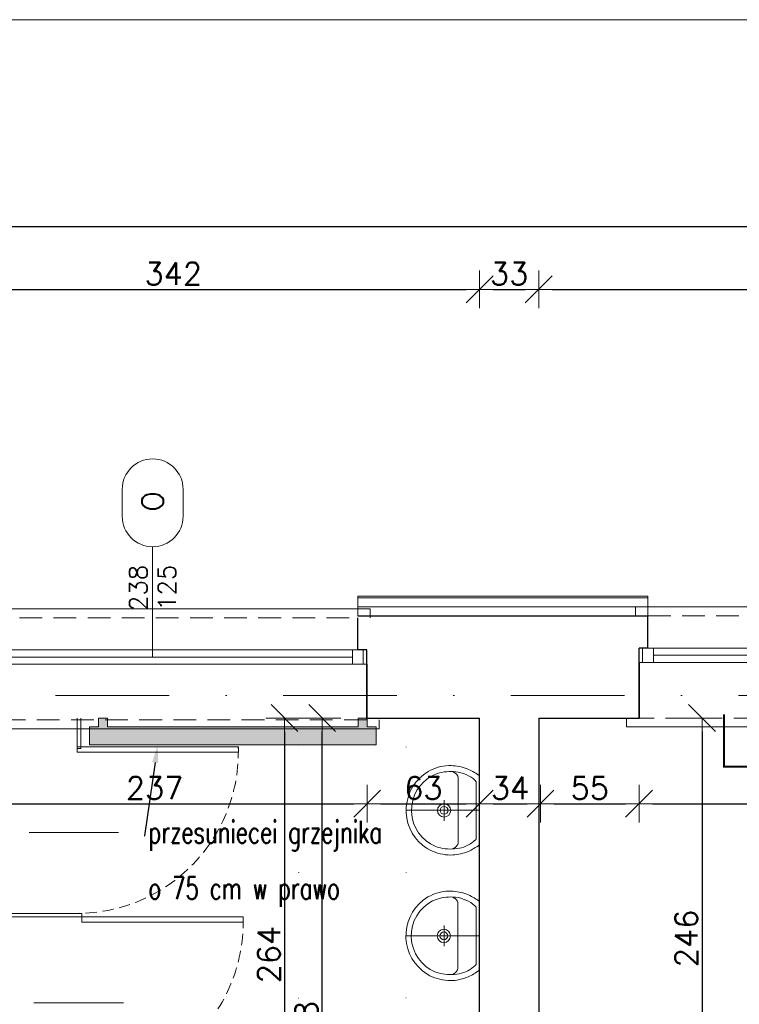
# Model space of a CAD drawing. Header units: millimetres. Extents: x 28291 to 177760, y -399809 to -170937.
# Tile 240 of 256: x 59458 to 59860, y -197673 to -197123. Entities that reach past the tile are written whole.
import ezdxf
from ezdxf import colors
from ezdxf.entities.mleader import LeaderData, LeaderLine
from ezdxf.enums import TextEntityAlignment as Align
from ezdxf.math import Vec2, Vec3

# ---------------------------------------------------------------- set-up
doc = ezdxf.new("R2010")
doc.units = ezdxf.units.MM
for name, pattern in [('2_3', [1, 0.5, -0.5]), ('CARKOVANA', [7.5, 5, -2.5]), ('DASHDOT', [25.4, 12.7, -6.35, 0, -6.35]), ('DOT', [6.35, 0, -6.35]), ('HIDDEN', [9.525, 6.35, -3.175])]:
    doc.linetypes.add(name, pattern=pattern)
doc.layers.get('0').update_dxf_attribs({"lineweight": 0})
for name, color, linetype, lineweight, true_color in [('!! 0_ Istn-okna - wymienione', 9, 'Continuous', 13, 0x808080), ('!! 0_Opis_okna - zrealizowane', 7, 'Continuous', 15, 0xb3b3b3), ('!! 1_drzwi-linia - zrealizowane', 7, 'Continuous', 5, 0x7a7a7a), ('!! 1_Wyburzenia', 252, 'CARKOVANA', 13, 0x696969), ('!! 2 ZABUDOWA GK-MDF', 7, 'Continuous', 13, 0x7a7a7a)]:
    doc.layers.add(name, color=color, linetype=linetype, lineweight=lineweight, true_color=true_color)
for name, color, linetype, lineweight in [('!! 0_ Istn-sciany', 3, 'Continuous', 30), ('!! 0_ Istn-widok', 1, 'Continuous', 15), ('!! 0_Istn-cienka', 4, 'Continuous', 9), ('!! 1_ tynk zewn  - nowy', 21, 'Continuous', 20), ('!! 2_ remont Ocieplenie', 4, 'ZIGZAG', 5), ('!! 2_LEGENDA', 250, 'Continuous', 13), ('!! wymiary osi', 250, 'Continuous', 9), ('0-osie-liniA', 14, 'DASHDOT', 5)]:
    doc.layers.add(name, color=color, linetype=linetype, lineweight=lineweight)
doc.layers.add('!! 0_Istn-grzejniki', color=7, linetype='Continuous', lineweight=0, plot=False)
doc.layers.add('!! 0_ramki', color=66, linetype='Continuous', lineweight=9, plot=False)
doc.styles.add('ARCHETYP', font='romans.shx', dxfattribs={"height": 15})
doc.styles.add('ROMANS', font='romans', dxfattribs={"width": 0.7, "height": 12.5})
doc.styles.add('TXT', font='simplex.shx')
doc.linetypes.add('ZIGZAG', pattern='A,0.00254,-5.08,[131,ltypeshp.shx,S=5.08,R=0,X=-5.08,Y=0],-10.16,[131,ltypeshp.shx,S=5.08,R=180,X=5.08,Y=0],-5.08', length=20.32254)
doc.dimstyles.new('DIM50', dxfattribs={"dimscale": 5, "dimtxt": 2.5, "dimasz": 1.5, "dimexe": 0, "dimexo": 0, "dimgap": 0.5, "dimtad": 1, "dimdec": 4, "dimrnd": 0.5, "dimdsep": 46, "dimtxsty": 'TXT', "dimblk1": 'TICK1', "dimblk2": 'TICK1', "dimsah": 1, "dimcen": 0, "dimse1": 1, "dimse2": 1, "dimclrd": 1, "dimclre": 7, "dimclrt": 9, "dimadec": 0, "dimazin": 0, "dimtfac": 1, "dimtdec": 4, "dimtmove": 2, "dimatfit": 3, "dimldrblk": 'TICK1', "dimfxl": 1, "dimtolj": 1, "dimarcsym": 0})

# ---------------------------------------------------------------- blocks, each defined once
blk = doc.blocks.new('okno 2')
at = {"layer": '!! 0_ Istn-okna - wymienione'}
for points in [[(48598.98, -198670.56), (48361.98, -198670.56)], [(48590.98, -198674.56), (48369.98, -198674.56)], [(48598.98, -198678.56), (48361.98, -198678.56)]]:
    blk.add_lwpolyline(points, dxfattribs=at)
for points in [[(48369.98, -198670.56), (48363.98, -198670.56), (48363.98, -198678.56), (48369.98, -198678.56)], [(48596.98, -198670.56), (48590.98, -198670.56), (48590.98, -198678.56), (48596.98, -198678.56)]]:
    blk.add_lwpolyline(points, close=True, dxfattribs=at)
at = {"layer": '!! 0_ Istn-sciany'}
for points in [[(48366.98, -198670.56), (48366.98, -198652.56)], [(48593.98, -198670.56), (48593.98, -198652.56)], [(48366.98, -198670.56), (48361.98, -198670.56)], [(48361.98, -198678.56), (48361.98, -198670.56)], [(48598.98, -198670.56), (48593.98, -198670.56)], [(48598.98, -198678.56), (48598.98, -198670.56)], [(48361.98, -198678.56), (48361.98, -198709.56)], [(48598.98, -198678.56), (48598.98, -198709.56)]]:
    blk.add_lwpolyline(points, dxfattribs=at)
at = {"layer": '!! 0_ Istn-widok'}
for points in [[(48359.98, -198647.56), (48600.98, -198647.56)], [(48359.98, -198652.56), (48359.98, -198647.56)], [(48600.98, -198652.56), (48600.98, -198647.56)], [(48354.98, -198709.56), (48354.98, -198714.56)], [(48605.98, -198709.56), (48605.98, -198714.56)], [(48605.98, -198714.56), (48354.98, -198714.56)]]:
    blk.add_lwpolyline(points, dxfattribs=at)
at = {"layer": '!! 0_Istn-cienka', "linetype": 'HIDDEN', "ltscale": 2}
for points in [[(48366.98, -198652.56), (48593.98, -198652.56)], [(48598.98, -198709.56), (48361.98, -198709.56)]]:
    blk.add_lwpolyline(points, dxfattribs=at)
blk = doc.blocks.new('BLOK OSI')
at = {"layer": '0-osie-liniA', "ltscale": 5}
blk.add_lwpolyline([(48624.30568, -197562.0883), (53810.60983, -197562.0883)], dxfattribs=at)
blk = doc.blocks.new('drzwi giszet')
blk.add_lwpolyline([(68617.39, -194499.27), (68617.39, -194409.27), (68620.39, -194409.27), (68620.39, -194499.27)], close=True)
blk.add_lwpolyline([(68572.43, -194476.09), (68572.43, -194526.09)])
at = {"linetype": 'HIDDEN'}
blk.add_arc((68617.39, -194499.27), 90, 88.0898, 180, dxfattribs=at)
blk = doc.blocks.new('A$C527aaae0')
at = {"lineweight": 5}
for points in [[(0, 0), (0, -0.4111)], [(0.1863, -0.1214), (0.1863, -0.1211)], [(0.1863, -0.1211), (0.1863, -0.1214)], [(-0.0573, -0.1985), (0.0582, -0.1985)]]:
    blk.add_lwpolyline(points, dxfattribs=at)
for points in [[(0.1915, -0.001), (0.1975, -0.0093), (0.203, -0.0173), (0.2082, -0.025), (0.213, -0.0326), (0.2175, -0.0402), (0.2216, -0.0479), (0.2255, -0.0558), (0.2292, -0.0639), (0.2328, -0.0735), (0.2366, -0.0845), (0.2399, -0.0953), (0.2429, -0.1061), (0.2453, -0.1169), (0.2473, -0.1278), (0.2487, -0.1389), (0.2495, -0.1502), (0.2498, -0.1618), (0.2492, -0.1766), (0.2478, -0.1918), (0.2457, -0.2067), (0.2428, -0.2214), (0.239, -0.2358), (0.2344, -0.25), (0.2289, -0.2639), (0.2225, -0.2775), (0.2132, -0.2936), (0.1947, -0.319), (0.174, -0.3415), (0.1513, -0.361), (0.1268, -0.3776), (0.1005, -0.391), (0.0726, -0.4011), (0.0432, -0.4079), (0.0125, -0.4112), (-0.0191, -0.4105), (-0.0495, -0.4063), (-0.0786, -0.3988), (-0.1062, -0.3881), (-0.1321, -0.3743), (-0.1563, -0.3574), (-0.1786, -0.3374), (-0.1988, -0.3143), (-0.2168, -0.2883), (-0.2237, -0.2746), (-0.2299, -0.2608), (-0.2353, -0.2468), (-0.24, -0.2327), (-0.2438, -0.2183), (-0.2467, -0.2037), (-0.2487, -0.1888), (-0.2498, -0.1735), (-0.2497, -0.1595), (-0.249, -0.1479), (-0.2479, -0.1367), (-0.2463, -0.1256), (-0.2444, -0.1148), (-0.242, -0.104), (-0.2392, -0.0932), (-0.2359, -0.0823), (-0.2322, -0.0712), (-0.2282, -0.0623), (-0.2242, -0.0541), (-0.22, -0.0461), (-0.2157, -0.0381), (-0.2113, -0.0303), (-0.2067, -0.0225), (-0.2019, -0.0148), (-0.1969, -0.0071), (-0.1921, -0.001)], [(0.1608, -0.0198), (0.1622, -0.0209), (0.1634, -0.022), (0.1645, -0.023), (0.1654, -0.024), (0.1663, -0.025), (0.1672, -0.0261), (0.1682, -0.0273), (0.1692, -0.0287), (0.1739, -0.0344), (0.1821, -0.0451), (0.1893, -0.0557), (0.1954, -0.0665), (0.2007, -0.0776), (0.2051, -0.0891), (0.2087, -0.1012), (0.2116, -0.114), (0.2138, -0.1277), (0.2152, -0.1416), (0.216, -0.1551), (0.2162, -0.1682), (0.2158, -0.181), (0.2146, -0.1937), (0.2128, -0.2063), (0.2103, -0.2189), (0.2069, -0.2316), (0.2007, -0.2493), (0.1874, -0.2756), (0.1704, -0.3001), (0.1499, -0.3221), (0.1263, -0.3413), (0.1, -0.3573), (0.0711, -0.3696), (0.0402, -0.3777), (0.0074, -0.3812), (-0.0248, -0.3802), (-0.0555, -0.3745), (-0.0846, -0.3645), (-0.1119, -0.3506), (-0.1369, -0.3331), (-0.1592, -0.3122), (-0.1785, -0.2885), (-0.1945, -0.2622), (-0.2053, -0.2373), (-0.2088, -0.2247), (-0.2117, -0.2119), (-0.2139, -0.1991), (-0.2155, -0.1862), (-0.2165, -0.1732), (-0.2167, -0.1601), (-0.2161, -0.147), (-0.2148, -0.1337), (-0.2129, -0.12), (-0.2097, -0.1056), (-0.2052, -0.0909), (-0.1995, -0.0763), (-0.1928, -0.0622), (-0.1851, -0.049), (-0.1767, -0.0372), (-0.1676, -0.0271), (-0.159, -0.0198)]]:
    blk.add_lwpolyline(points, close=True)
blk.add_lwpolyline([(0.2151, -0.1518), (0.2126, -0.1464), (0.21, -0.1415), (0.2071, -0.1372), (0.2038, -0.1333), (0.2, -0.1297), (0.1955, -0.1264), (0.1903, -0.1232), (0.1842, -0.1211), (-0.1851, -0.1211), (-0.1909, -0.1228), (-0.1959, -0.1256), (-0.2003, -0.1289), (-0.2043, -0.1326), (-0.2078, -0.1367), (-0.2109, -0.1413), (-0.2137, -0.1463), (-0.2163, -0.1518), (-0.2163, -0.1521)])
at = {"linetype": 'DOT'}
blk.add_lwpolyline([(-0.3533, -0.4109), (0.3467, -0.4109), (0.3467, -1.0109), (-0.3533, -1.0109)], close=True, dxfattribs=at)
for radius in [0.0371, 0.0219]:
    blk.add_circle((0.0005, -0.1995), radius)
blk = doc.blocks.new('1_ok-opis')
blk.add_line((0, 111.61), (0, 50))
for points in [[(-17, 128.61), (-17, 143.61)], [(17, 128.61), (17, 143.61)]]:
    blk.add_lwpolyline(points)
for centre, start, end in [((0, 143.61), 0, 180), ((0, 128.61), 180, 0)]:
    blk.add_arc(centre, 17, start, end)
at = {"style": 'ARCHETYP'}
for tag, height, rotation, p in [('NR', 12, 90, (0, 136.9)), ('NR', 12, 270, (0, 136.9)), ('SZEROKOŚĆ', 10, 90, (-8, 78.29)), ('SZEROKOŚĆ', 10, 270, (8, 78.29)), ('WYSOKOŚĆ', 10, 270, (-8, 78.29)), ('WYSOKOŚĆ', 10, 90, (8, 78.29))]:
    blk.add_attdef(tag, text='', height=height, rotation=rotation, dxfattribs=at).set_placement(p, align=Align.MIDDLE)
blk = doc.blocks.new('TICK1')
at = {"color": 2}
blk.add_line((-1, -1), (1, 1), dxfattribs=at)
at = {"color": 0}
for p, q in [((0, -1.4), (0, 1.4)), ((0, 0), (-1, 0))]:
    blk.add_line(p, q, dxfattribs=at)
blk = doc.blocks.new('*D2847')
at = {"layer": '!! wymiary osi', "color": 1, "lineweight": -2, "transparency": 16777216}
blk.add_line((60762.07, -197238.92), (58056.07, -197238.92), dxfattribs=at)
at = {"layer": 'DEFPOINTS', "color": 0, "transparency": 16777216}
for p in [(58048.57, -197238.92), (58048.57, -197445.13), (60769.57, -197445.13)]:
    blk.add_point(p, dxfattribs=at)
at = {"layer": '!! wymiary osi', "color": 1, "lineweight": -2, "transparency": 16777216, "xscale": 7.5, "yscale": 7.5, "zscale": 7.5, "rotation": 180}
blk.add_blockref('TICK1', (58048.57, -197238.92), dxfattribs=at)
at = {"layer": '!! wymiary osi', "color": 1, "lineweight": -2, "transparency": 16777216, "xscale": 7.5, "yscale": 7.5, "zscale": 7.5}
blk.add_blockref('TICK1', (60769.57, -197238.92), dxfattribs=at)
at = {"layer": '!! wymiary osi', "color": 9, "transparency": 16777216, "insert": (59409.07, -197230.17), "char_height": 12.5, "attachment_point": 5, "style": 'TXT'}
blk.add_mtext('\\A1;2721', dxfattribs=at)
blk = doc.blocks.new('*D2854')
at = {"layer": '!! wymiary osi', "color": 1, "lineweight": -2, "transparency": 16777216}
blk.add_line((59380.07, -197273.91), (59707.07, -197273.91), dxfattribs=at)
at = {"layer": 'DEFPOINTS', "color": 0, "transparency": 16777216}
for p in [(59714.57, -197273.91), (59372.57, -197513.13), (59714.57, -197513.13)]:
    blk.add_point(p, dxfattribs=at)
at = {"layer": '!! wymiary osi', "color": 1, "lineweight": -2, "transparency": 16777216, "xscale": 7.5, "yscale": 7.5, "zscale": 7.5, "rotation": 180}
blk.add_blockref('TICK1', (59372.57, -197273.91), dxfattribs=at)
at = {"layer": '!! wymiary osi', "color": 1, "lineweight": -2, "transparency": 16777216, "xscale": 7.5, "yscale": 7.5, "zscale": 7.5}
blk.add_blockref('TICK1', (59714.57, -197273.91), dxfattribs=at)
at = {"layer": '!! wymiary osi', "color": 9, "transparency": 16777216, "insert": (59543.57, -197265.16), "char_height": 12.5, "attachment_point": 5, "style": 'TXT'}
blk.add_mtext('\\A1;342', dxfattribs=at)
blk = doc.blocks.new('*D2855')
at = {"layer": '!! wymiary osi', "color": 1, "lineweight": -2, "transparency": 16777216}
blk.add_line((59722.07, -197273.91), (59740.07, -197273.91), dxfattribs=at)
at = {"layer": 'DEFPOINTS', "color": 0, "transparency": 16777216}
for p in [(59747.57, -197273.91), (59714.57, -197513.13), (59747.57, -197513.13)]:
    blk.add_point(p, dxfattribs=at)
at = {"layer": '!! wymiary osi', "color": 1, "lineweight": -2, "transparency": 16777216, "xscale": 7.5, "yscale": 7.5, "zscale": 7.5, "rotation": 180}
blk.add_blockref('TICK1', (59714.57, -197273.91), dxfattribs=at)
at = {"layer": '!! wymiary osi', "color": 1, "lineweight": -2, "transparency": 16777216, "xscale": 7.5, "yscale": 7.5, "zscale": 7.5}
blk.add_blockref('TICK1', (59747.57, -197273.91), dxfattribs=at)
at = {"layer": '!! wymiary osi', "color": 9, "transparency": 16777216, "insert": (59731.07, -197265.16), "char_height": 12.5, "attachment_point": 5, "style": 'TXT'}
blk.add_mtext('\\A1;33', dxfattribs=at)
blk = doc.blocks.new('*D2856')
at = {"layer": '!! wymiary osi', "color": 1, "lineweight": -2, "transparency": 16777216}
blk.add_line((59755.07, -197273.91), (60157.07, -197273.91), dxfattribs=at)
at = {"layer": 'DEFPOINTS', "color": 0, "transparency": 16777216}
for p in [(60164.57, -197273.91), (59747.57, -197513.13), (60164.57, -197513.13)]:
    blk.add_point(p, dxfattribs=at)
at = {"layer": '!! wymiary osi', "color": 1, "lineweight": -2, "transparency": 16777216, "xscale": 7.5, "yscale": 7.5, "zscale": 7.5, "rotation": 180}
blk.add_blockref('TICK1', (59747.57, -197273.91), dxfattribs=at)
at = {"layer": '!! wymiary osi', "color": 1, "lineweight": -2, "transparency": 16777216, "xscale": 7.5, "yscale": 7.5, "zscale": 7.5}
blk.add_blockref('TICK1', (60164.57, -197273.91), dxfattribs=at)
at = {"layer": '!! wymiary osi', "color": 9, "transparency": 16777216, "insert": (59956.07, -197265.16), "char_height": 12.5, "attachment_point": 5, "style": 'TXT'}
blk.add_mtext('\\A1;417', dxfattribs=at)
blk = doc.blocks.new('*D2938')
at = {"layer": '!! wymiary osi', "color": 1, "lineweight": -2, "transparency": 16777216}
blk.add_line((59422.07, -197560.93), (59644.32, -197560.93), dxfattribs=at)
at = {"layer": 'DEFPOINTS', "color": 0, "transparency": 16777216}
for p in [(59414.57, -197524.3), (59651.82, -197524.3), (59651.82, -197560.93)]:
    blk.add_point(p, dxfattribs=at)
at = {"layer": '!! wymiary osi', "color": 1, "lineweight": -2, "transparency": 16777216, "xscale": 7.5, "yscale": 7.5, "zscale": 7.5, "rotation": 180}
blk.add_blockref('TICK1', (59414.57, -197560.93), dxfattribs=at)
at = {"layer": '!! wymiary osi', "color": 1, "lineweight": -2, "transparency": 16777216, "xscale": 7.5, "yscale": 7.5, "zscale": 7.5}
blk.add_blockref('TICK1', (59651.82, -197560.93), dxfattribs=at)
at = {"layer": '!! wymiary osi', "color": 9, "transparency": 16777216, "insert": (59533.19, -197552.18), "char_height": 12.5, "attachment_point": 5, "style": 'TXT'}
blk.add_mtext('\\A1;237', dxfattribs=at)
blk = doc.blocks.new('*D2939')
at = {"layer": '!! wymiary osi', "color": 1, "lineweight": -2, "transparency": 16777216}
blk.add_line((59659.32, -197560.93), (59707.07, -197560.93), dxfattribs=at)
at = {"layer": 'DEFPOINTS', "color": 0, "transparency": 16777216}
for p in [(59651.82, -197524.3), (59714.57, -197524.3), (59714.57, -197560.93)]:
    blk.add_point(p, dxfattribs=at)
at = {"layer": '!! wymiary osi', "color": 1, "lineweight": -2, "transparency": 16777216, "xscale": 7.5, "yscale": 7.5, "zscale": 7.5, "rotation": 180}
blk.add_blockref('TICK1', (59651.82, -197560.93), dxfattribs=at)
at = {"layer": '!! wymiary osi', "color": 1, "lineweight": -2, "transparency": 16777216, "xscale": 7.5, "yscale": 7.5, "zscale": 7.5}
blk.add_blockref('TICK1', (59714.57, -197560.93), dxfattribs=at)
at = {"layer": '!! wymiary osi', "color": 9, "transparency": 16777216, "insert": (59683.19, -197552.18), "char_height": 12.5, "attachment_point": 5, "style": 'TXT'}
blk.add_mtext('\\A1;63', dxfattribs=at)
blk = doc.blocks.new('*D2940')
at = {"layer": '!! wymiary osi', "color": 1, "lineweight": -2, "transparency": 16777216}
blk.add_line((59722.07, -197560.93), (59741.09, -197560.93), dxfattribs=at)
at = {"layer": 'DEFPOINTS', "color": 0, "transparency": 16777216}
for p in [(59714.57, -197524.3), (59748.59, -197524.3), (59748.59, -197560.93)]:
    blk.add_point(p, dxfattribs=at)
at = {"layer": '!! wymiary osi', "color": 1, "lineweight": -2, "transparency": 16777216, "xscale": 7.5, "yscale": 7.5, "zscale": 7.5, "rotation": 180}
blk.add_blockref('TICK1', (59714.57, -197560.93), dxfattribs=at)
at = {"layer": '!! wymiary osi', "color": 1, "lineweight": -2, "transparency": 16777216, "xscale": 7.5, "yscale": 7.5, "zscale": 7.5}
blk.add_blockref('TICK1', (59748.59, -197560.93), dxfattribs=at)
at = {"layer": '!! wymiary osi', "color": 9, "transparency": 16777216, "insert": (59731.58, -197552.18), "char_height": 12.5, "attachment_point": 5, "style": 'TXT'}
blk.add_mtext('\\A1;34', dxfattribs=at)
blk = doc.blocks.new('*D2941')
at = {"layer": '!! wymiary osi', "color": 1, "lineweight": -2, "transparency": 16777216}
blk.add_line((59756.09, -197560.93), (59796.07, -197560.93), dxfattribs=at)
at = {"layer": 'DEFPOINTS', "color": 0, "transparency": 16777216}
for p in [(59748.59, -197524.3), (59803.57, -197524.3), (59803.57, -197560.93)]:
    blk.add_point(p, dxfattribs=at)
at = {"layer": '!! wymiary osi', "color": 1, "lineweight": -2, "transparency": 16777216, "xscale": 7.5, "yscale": 7.5, "zscale": 7.5, "rotation": 180}
blk.add_blockref('TICK1', (59748.59, -197560.93), dxfattribs=at)
at = {"layer": '!! wymiary osi', "color": 1, "lineweight": -2, "transparency": 16777216, "xscale": 7.5, "yscale": 7.5, "zscale": 7.5}
blk.add_blockref('TICK1', (59803.57, -197560.93), dxfattribs=at)
at = {"layer": '!! wymiary osi', "color": 9, "transparency": 16777216, "insert": (59776.08, -197552.18), "char_height": 12.5, "attachment_point": 5, "style": 'TXT'}
blk.add_mtext('\\A1;55', dxfattribs=at)
blk = doc.blocks.new('*D2942')
at = {"layer": '!! wymiary osi', "color": 1, "lineweight": -2, "transparency": 16777216}
blk.add_line((59811.07, -197560.93), (60033.07, -197560.93), dxfattribs=at)
at = {"layer": 'DEFPOINTS', "color": 0, "transparency": 16777216}
for p in [(59803.57, -197524.3), (60040.57, -197524.3), (60040.57, -197560.93)]:
    blk.add_point(p, dxfattribs=at)
at = {"layer": '!! wymiary osi', "color": 1, "lineweight": -2, "transparency": 16777216, "xscale": 7.5, "yscale": 7.5, "zscale": 7.5, "rotation": 180}
blk.add_blockref('TICK1', (59803.57, -197560.93), dxfattribs=at)
at = {"layer": '!! wymiary osi', "color": 1, "lineweight": -2, "transparency": 16777216, "xscale": 7.5, "yscale": 7.5, "zscale": 7.5}
blk.add_blockref('TICK1', (60040.57, -197560.93), dxfattribs=at)
at = {"layer": '!! wymiary osi', "color": 9, "transparency": 16777216, "insert": (59922.07, -197552.18), "char_height": 12.5, "attachment_point": 5, "style": 'TXT'}
blk.add_mtext('\\A1;237', dxfattribs=at)
blk = doc.blocks.new('*D2952')
at = {"layer": '!! wymiary osi', "color": 1, "lineweight": -2, "transparency": 16777216}
blk.add_line((59838.74, -197520.63), (59838.74, -197751.63), dxfattribs=at)
at = {"layer": 'DEFPOINTS', "color": 0, "transparency": 16777216}
for p in [(59794.2, -197513.13), (59793.18, -197759.13), (59838.74, -197759.13)]:
    blk.add_point(p, dxfattribs=at)
at = {"layer": '!! wymiary osi', "color": 1, "lineweight": -2, "transparency": 16777216, "xscale": 7.5, "yscale": 7.5, "zscale": 7.5}
for p, rotation in [((59838.74, -197513.13), 90), ((59838.74, -197759.13), 270)]:
    blk.add_blockref('TICK1', p, dxfattribs=dict(at, rotation=rotation))
at = {"layer": '!! wymiary osi', "color": 9, "transparency": 16777216, "insert": (59829.99, -197636.13), "char_height": 12.5, "attachment_point": 5, "rotation": 90, "style": 'TXT'}
blk.add_mtext('\\A1;246', dxfattribs=at)
blk = doc.blocks.new('*D2980')
at = {"layer": '!! wymiary osi', "color": 1, "lineweight": -2, "transparency": 16777216}
blk.add_line((59605.67, -197520.63), (59605.67, -197769.63), dxfattribs=at)
at = {"layer": 'DEFPOINTS', "color": 0, "transparency": 16777216}
for p in [(59347.47, -197513.13), (59347.47, -197777.13), (59605.67, -197777.13)]:
    blk.add_point(p, dxfattribs=at)
at = {"layer": '!! wymiary osi', "color": 1, "lineweight": -2, "transparency": 16777216, "xscale": 7.5, "yscale": 7.5, "zscale": 7.5}
for p, rotation in [((59605.67, -197513.13), 90), ((59605.67, -197777.13), 270)]:
    blk.add_blockref('TICK1', p, dxfattribs=dict(at, rotation=rotation))
at = {"layer": '!! wymiary osi', "color": 9, "transparency": 16777216, "insert": (59596.92, -197645.13), "char_height": 12.5, "attachment_point": 5, "rotation": 90, "style": 'TXT'}
blk.add_mtext('\\A1;264', dxfattribs=at)
blk = doc.blocks.new('*D2985')
at = {"layer": '!! wymiary osi', "color": 1, "lineweight": -2, "transparency": 16777216}
blk.add_line((59626.68, -197853.63), (59626.68, -197520.63), dxfattribs=at)
at = {"layer": 'DEFPOINTS', "color": 0, "transparency": 16777216}
for p in [(59626.68, -197513.13), (59711.68, -197513.13), (59626.68, -197861.13)]:
    blk.add_point(p, dxfattribs=at)
at = {"layer": '!! wymiary osi', "color": 1, "lineweight": -2, "transparency": 16777216, "xscale": 7.5, "yscale": 7.5, "zscale": 7.5}
for p, rotation in [((59626.68, -197513.13), 90), ((59626.68, -197861.13), 270)]:
    blk.add_blockref('TICK1', p, dxfattribs=dict(at, rotation=rotation))
at = {"layer": '!! wymiary osi', "color": 9, "transparency": 16777216, "insert": (59617.93, -197687.13), "char_height": 12.5, "attachment_point": 5, "rotation": 90, "style": 'TXT'}
blk.add_mtext('\\A1;348', dxfattribs=at)

msp = doc.modelspace()

# ---------------------------------------------------------------- hatches: boundary and pattern name
at = {"layer": '!! 0_Istn-grzejniki'}
h = msp.add_hatch(color=0, dxfattribs=at)
h.dxf.hatch_style = 1
h.paths.add_polyline_path([(59651.81567, -197513.12813), (59651.81567, -197518.12813), (59656.81567, -197518.12813), (59656.81567, -197528.12813), (59496.81567, -197528.12813), (59496.81567, -197518.12813), (59501.81567, -197518.12813), (59501.81567, -197513.12813), (59506.81567, -197513.12813), (59506.81567, -197518.12813), (59646.81567, -197518.12813), (59646.81567, -197513.12813)])

# ---------------------------------------------------------------- linework, layer by layer
at = {"layer": '!! 0_ Istn-sciany'}
for points in [[(59646.56735, -197456.12813), (59808.56735, -197456.12813)], [(59646.56735, -197456.12813), (59808.56735, -197456.12813)], [(59651.56735, -197513.12813), (59651.56735, -197475.12813)], [(59651.56735, -197513.12813), (59651.56735, -197475.12813)], [(59803.56735, -197513.12813), (59803.56735, -197475.12813)], [(59651.56735, -197513.12813), (59714.56735, -197513.12813)], [(59714.56735, -197759.12813), (59714.56735, -197513.12813)], [(59747.56735, -197513.12813), (59747.56735, -197759.12813)], [(59747.56735, -197513.12813), (59803.56735, -197513.12813)]]:
    msp.add_lwpolyline(points, dxfattribs=at)
at = {"layer": '!! 0_Istn-grzejniki', "linetype": '2_3', "ltscale": 10, "const_width": 1}
msp.add_lwpolyline([(60031.03507, -197511.12813), (60031.03507, -197540.2517), (59851.03507, -197540.2517), (59851.03507, -197511.12813)], dxfattribs=at)
at = {"layer": '!! 0_Istn-grzejniki'}
msp.add_lwpolyline([(59651.81567, -197513.12813), (59651.81567, -197518.12813), (59656.81567, -197518.12813), (59656.81567, -197528.12813), (59496.81567, -197528.12813), (59496.81567, -197518.12813), (59501.81567, -197518.12813), (59501.81567, -197513.12813), (59506.81567, -197513.12813), (59506.81567, -197518.12813), (59646.81567, -197518.12813), (59646.81567, -197513.12813)], close=True, dxfattribs=at)
at = {"layer": '!! 0_ramki'}
msp.add_lwpolyline([(57385.28509, -197123.38038), (61585.28509, -197123.38038), (61585.28509, -200093.38038), (57385.28509, -200093.38038)], close=True, dxfattribs=at)
at = {"layer": '!! 1_ tynk zewn  - nowy'}
for points in [[(59646.56735, -197445.12813), (59808.56735, -197445.12813)], [(59646.56735, -197446.12813), (59808.56735, -197446.12813)]]:
    msp.add_lwpolyline(points, dxfattribs=at)
at = {"layer": '!! 2 ZABUDOWA GK-MDF'}
for points in [[(59489.88626, -197513.12813), (59489.88626, -197530.12813), (59491.88626, -197530.12813), (59491.88626, -197513.12813)], [(59372.56735, -197624.12813), (59492.56735, -197624.12813), (59492.56735, -197622.12813), (59372.56735, -197622.12813)]]:
    msp.add_lwpolyline(points, dxfattribs=at)
at = {"layer": '!! 2_ remont Ocieplenie', "linetype": 'ZIGZAG', "ltscale": 0.75}
msp.add_lwpolyline([(59646.56735, -197451.12813), (59808.56735, -197451.12813)], dxfattribs=at)
at = {"layer": '!! 2_LEGENDA'}
msp.add_line((59646.56735, -197456.12813), (59646.56735, -197445.12813), dxfattribs=at)
msp.add_lwpolyline([(59808.56735, -197456.12813), (59808.56735, -197445.12813)])

# ---------------------------------------------------------------- block references
at = {"layer": '!! 0_ Istn-okna - wymienione', "xscale": 100, "yscale": 100, "zscale": 100, "rotation": 270}
for p in [(59714.66989, -197564.61813), (59714.56729, -197634.66453), (59714.56729, -197704.71092)]:
    msp.add_blockref('A$C527aaae0', p, dxfattribs=at)
at = {"layer": '!! 0_Opis_okna - zrealizowane'}
ref = msp.add_blockref('1_ok-opis', (59532.03507, -197529.12813), dxfattribs=at)
ref.add_attrib('WYSOKOŚĆ', '125', dxfattribs={"layer": '0', "height": 10, "rotation": 90, "style": 'ARCHETYP'}).set_placement((59540.03507, -197440.40772), align=Align.MIDDLE)
ref.add_attrib('SZEROKOŚĆ', '238', dxfattribs={"layer": '0', "height": 10, "rotation": 90, "style": 'ARCHETYP'}).set_placement((59524.03507, -197440.51081), align=Align.MIDDLE)
ref.add_attrib('NR', 'O', dxfattribs={"layer": '0', "height": 12, "rotation": 90, "style": 'ARCHETYP'}).set_placement((59532.03507, -197392.22669), align=Align.MIDDLE)
at = {"layer": '!! 1_drzwi-linia - zrealizowane'}
msp.add_blockref('BLOK OSI', (8819.85593, 61.46017), dxfattribs=at)
at = {"layer": '!! 1_drzwi-linia - zrealizowane', "xscale": -1, "rotation": 270.0000000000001}
for p in [(253989.15174, -266149.51777), (253991.83282, -266244.51777)]:
    msp.add_blockref('drzwi giszet', p, dxfattribs=at)
for p in [(11052.58563, 1195.43297), (11441.58563, 1196.43297)]:
    msp.add_blockref('okno 2', p)

# ---------------------------------------------------------------- dimensions: what is measured, and where the dimension line sits
at = {"layer": '!! wymiary osi'}
for base, p1, p2, picture, middle in [((58048.56735, -197238.92363), (60769.56735, -197445.12813), (58048.56735, -197445.12813), '*D2847', (59409.06735, -197230.17363)), ((59714.56735, -197273.9116), (59372.56735, -197513.12813), (59714.56735, -197513.12813), '*D2854', (59543.56735, -197265.1616)), ((59747.56735, -197273.9116), (59714.56735, -197513.12813), (59747.56735, -197513.12813), '*D2855', (59731.06735, -197265.1616)), ((60164.56735, -197273.9116), (59747.56735, -197513.12813), (60164.56735, -197513.12813), '*D2856', (59956.06735, -197265.1616)), ((59651.81567, -197560.92759), (59414.56735, -197524.3041), (59651.81567, -197524.3041), '*D2938', (59533.19151, -197552.17759)), ((59714.56735, -197560.92759), (59651.81567, -197524.3041), (59714.56735, -197524.3041), '*D2939', (59683.19151, -197552.17759)), ((59748.59358, -197560.92759), (59714.56735, -197524.3041), (59748.59358, -197524.3041), '*D2940', (59731.58047, -197552.17759)), ((59803.56735, -197560.92759), (59748.59358, -197524.3041), (59803.56735, -197524.3041), '*D2941', (59776.08047, -197552.17759)), ((60040.56735, -197560.92759), (59803.56735, -197524.3041), (60040.56735, -197524.3041), '*D2942', (59922.06735, -197552.17759))]:
    dim = msp.add_linear_dim(base=base, p1=p1, p2=p2, dimstyle='DIM50', dxfattribs=at)
    dim.commit()
    dim.dimension.update_dxf_attribs({"geometry": picture, "text_midpoint": middle})
for base, p1, p2, picture, middle in [((59605.66731, -197777.12813), (59347.47439, -197513.12813), (59347.47439, -197777.12813), '*D2980', (59596.91731, -197645.12813)), ((59626.68337, -197513.12813), (59626.68337, -197861.12813), (59711.68337, -197513.12813), '*D2985', (59617.93337, -197687.12813)), ((59838.7388, -197759.12813), (59794.20281, -197513.12813), (59793.17658, -197759.12813), '*D2952', (59829.9888, -197636.12813))]:
    dim = msp.add_linear_dim(base=base, p1=p1, p2=p2, angle=90, dimstyle='DIM50', dxfattribs=at)
    dim.commit()
    dim.dimension.update_dxf_attribs({"geometry": picture, "text_midpoint": middle})

# ---------------------------------------------------------------- leaders
at = {"layer": '!! 1_Wyburzenia'}
ml = msp.add_multileader_mtext('Standard', dxfattribs=at)
ml.set_content('przesuniecei grzejnika \\Po 75 cm w prawo', color=256, style='ROMANS')
ml.set_leader_properties()
ml.build(insert=Vec2(0, 0))
ml.multileader.update_dxf_attribs({"text_right_attachment_type": 6, "dogleg_length": 0.36, "arrow_head_size": 10})
ctx = ml.context
ctx.base_point, ctx.char_height, ctx.arrow_head_size, ctx.plane_origin = Vec3(59527.76179, -197578.85837), 12.5, 10, Vec3(59583.46297, -197675.03243)
ctx.right_attachment = 6
notes = []
notes.append((ctx, [(0, (1, 1, 0), (59527.40179, -197578.85837), (1, 0), 0.36, [(0, [(59534.88625, -197528.12813)], 0, [])])]))
ctx.mtext.insert, ctx.mtext.line_spacing_factor, ctx.mtext.flow_direction = Vec3(59529.76179, -197570.52503), 1.5, 5
for ctx, leaders in notes:
    for number, flags, end, landing, length, lines in leaders:
        leader = LeaderData()
        leader.index, (leader.has_last_leader_line, leader.has_dogleg_vector, leader.attachment_direction) = number, flags
        leader.last_leader_point, leader.dogleg_vector, leader.dogleg_length = Vec3(end), Vec3(landing), length
        for number, points, colour, breaks in lines:
            line = LeaderLine()
            line.index, line.vertices, line.color, line.breaks = number, Vec3.list(points), colors.encode_raw_color(colour), breaks
            leader.lines.append(line)
        ctx.leaders.append(leader)

doc.saveas('drawing.dxf')
